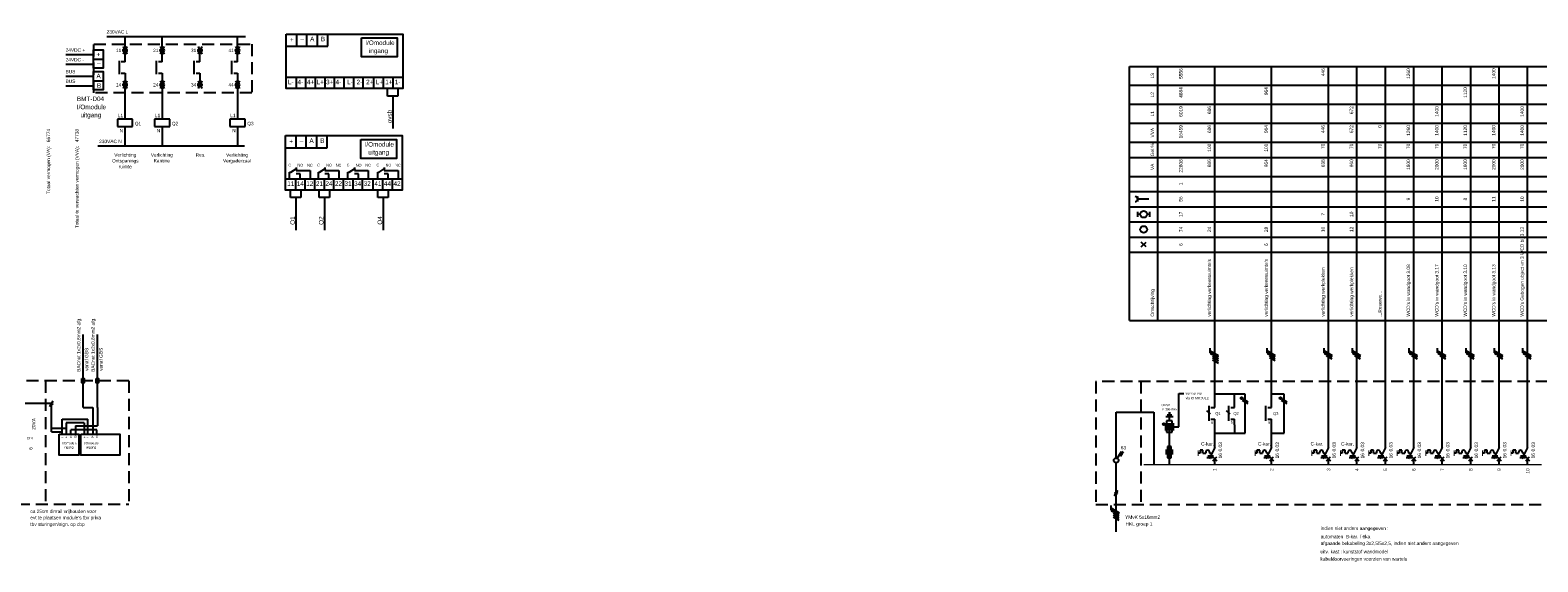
# Model space of a CAD drawing. Extents: x -1048 to 9041, y -525 to 7485.
# Tile 5 of 18: x 984 to 1779, y -525 to -245. Entities that reach past the tile are written whole.
import ezdxf
from ezdxf.enums import TextEntityAlignment as Align

# ---------------------------------------------------------------- set-up
doc = ezdxf.new("R2010")
doc.units = 0
doc.linetypes.add('HIDDEN', pattern=[9.525, 6.35, -3.175])
doc.layers.get('0').update_dxf_attribs({"linetype": 'CONTINUOUS'})
for name, color, linetype in [('e', 3, 'CONTINUOUS'), ('EL$1----', 3, 'CONTINUOUS'), ('EL$1----_3L1', 3, 'CONTINUOUS'), ('EL$1----_4L1', 3, 'CONTINUOUS'), ('EL$1----_5L1', 3, 'CONTINUOUS'), ('EL$1----_LK0', 3, 'CONTINUOUS'), ('EL6121--', 3, 'CONTINUOUS'), ('EL6221--', 3, 'CONTINUOUS'), ('EL6522--', 3, 'CONTINUOUS'), ('SHT00006', 7, 'CONTINUOUS')]:
    doc.layers.add(name, color=color, linetype=linetype)
doc.styles.add('BURO-012', font='ARIAL.TTF', dxfattribs={"height": 1.2})
doc.styles.add('BURO-018', font='ARIAL.TTF', dxfattribs={"height": 1.8})
doc.styles.add('EL', font='EB.shx')
doc.styles.get("Standard").update_dxf_attribs({"font": 'ARIAL.TTF'})

# ---------------------------------------------------------------- blocks, each defined once
blk = doc.blocks.new('0302A1_')
at = {"color": 0, "linetype": 'Continuous'}
blk.add_line((-0.87, -1.5), (0.87, 1.5), dxfattribs=at)
at = {"color": 0, "const_width": 0.5}
blk.add_lwpolyline([(-0.25, 0, 1), (0.25, 0, 1)], format="xyb", close=True, dxfattribs=at)
at = {"color": 0, "linetype": 'Continuous'}
blk.add_circle((0, 0), 0.5, dxfattribs=at)
blk = doc.blocks.new('VOLTAGELABEL')
at = {"color": 0}
blk.add_attdef('VOLTAGE', (0, 0), '', height=1.8, dxfattribs=at)
blk = doc.blocks.new('K101')
at = {"color": 0}
for p, q in [((-4, 2), (-4, -2)), ((4, 2), (-4, 2)), ((4, -2), (4, 2)), ((-4, -2), (4, -2))]:
    blk.add_line(p, q, dxfattribs=at)
at = {"style": 'EL'}
for tag, p in [('LC', (-5, -1)), ('K1', (-1, 3)), ('K2', (-1, -5))]:
    blk.add_attdef(tag, text='', height=1.8, dxfattribs=at).set_placement(p, align=Align.RIGHT)
at = {"flags": 11}
for tag, p in [('I1', (0, 2)), ('I2', (0, -2))]:
    blk.add_attdef(tag, p, '', height=1, dxfattribs=at)
at = {"style": 'EL'}
blk.add_attdef('PNAME', (4, -6), '', height=2.5, dxfattribs=at)
blk = doc.blocks.new('K213')
at = {"color": 0}
for p, q in [((-3, -3.5), (-3, 3.5)), ((0, 3), (-2, 3)), ((-2, -3), (0, -3))]:
    blk.add_line(p, q, dxfattribs=at)
at = {"style": 'EL'}
for tag, p in [('1', (-1, 5)), ('2', (-1, -6))]:
    blk.add_attdef(tag, text='', height=1.8, dxfattribs=at).set_placement(p, align=Align.RIGHT)
blk.add_attdef('RNAME', (4, -1.25), '', height=2.5, dxfattribs=at)
at = {"style": 'EL', "flags": 1}
blk.add_attdef('VDB', text='', height=1.8, dxfattribs=at).set_placement((9, -4.25), align=Align.RIGHT)
blk.add_attdef('VDS', (10, -4.25), '', height=1.8, dxfattribs=at)
blk = doc.blocks.new('X107')
at = {"color": 0}
for p, q in [((1, 2), (-1, -2)), ((-1, 2), (1, -2))]:
    blk.add_line(p, q, dxfattribs=at)
blk.add_circle((0, 0), 1, dxfattribs=at)
at = {"style": 'EL'}
for tag, p in [('LC', (-2, 2)), ('ID', (-1.99, -0.93))]:
    blk.add_attdef(tag, text='', height=1.8, dxfattribs=at).set_placement(p, align=Align.RIGHT)
blk.add_attdef('NO', (2.06, -0.93), '', height=1.8, dxfattribs=at)
at = {"style": 'EL', "flags": 1}
blk.add_attdef('PNAME', (3, 2), '', height=2.5, dxfattribs=at)
blk = doc.blocks.new('M18')
at = {"color": 0, "linetype": 'Continuous'}
for p, q in [((0, 30), (0, 33)), ((-3, 23), (-3, 31)), ((-2, 30), (0, 30)), ((-2, 24), (0, 24)), ((0, 21), (0, 24))]:
    blk.add_line(p, q, dxfattribs=at)
at = {"color": 1, "style": 'BURO-018'}
blk.add_attdef('E_VRIJ1', (-6, 24), '', height=1.8, rotation=90, dxfattribs=at)
at = {"color": 1, "linetype": 'Continuous', "style": 'BURO-018'}
blk.add_attdef('E_IMS', text='', height=1.8, rotation=90, dxfattribs=at).set_placement((0, 27), align=Align.TOP_CENTER)
blk = doc.blocks.new('1114A3A_')
at = {"color": 0, "linetype": 'Continuous'}
for p, q in [((-4.75, 2.74), (-4.05, 3.95)), ((-1.08, 0.62), (-4.75, 2.74)), ((-4.14, 2.39), (-3.44, 3.6)), ((-3.54, 2.04), (-2.84, 3.25)), ((-2.93, 1.69), (-2.23, 2.9))]:
    blk.add_line(p, q, dxfattribs=at)
blk.add_circle((0, 0), 1.25, dxfattribs=at)
at = {"color": 0, "linetype": 'Continuous', "style": 'BURO-018'}
blk.add_attdef('E_IS', text='', height=1.8, rotation=90, dxfattribs=at).set_placement((3, 0), align=Align.TOP_CENTER)
blk = doc.blocks.new('E00515')
at = {"color": 0, "linetype": 'Continuous'}
for p, q in [((6, 1.5), (0, 1.5)), ((0, 1.5), (0, -1.5)), ((0, 0), (4, 0)), ((1.25, -2.5), (1.25, 2.5)), ((2.25, -2.5), (2.25, 2.5)), ((4, 0), (2.5, 0.5)), ((2.5, -0.5), (4, 0)), ((3.25, -2.5), (3.25, 2.5)), ((4.25, -2.5), (4.25, 2.5)), ((6, -1.5), (6, 1.5)), ((6, 0), (8, 0)), ((8, -2), (8, 2)), ((9, -1.25), (9, 1.25)), ((10, -0.5), (10, 0.5)), ((0, -1.5), (6, -1.5))]:
    blk.add_line(p, q, dxfattribs=at)
blk.add_circle((4.25, 3), 0.5, dxfattribs=at)
blk = doc.blocks.new('072102A')
at = {"color": 0, "linetype": 'Continuous'}
for p, q in [((-2, 1), (2, 1)), ((-2, 0), (2, 0)), ((-1, 3), (-1, -3)), ((1, 3), (-1, 3)), ((1, -3), (1, 3)), ((2, -1), (-2, -1)), ((-1, -3), (1, -3))]:
    blk.add_line(p, q, dxfattribs=at)
blk.add_solid([(-1, -3), (-1, -2), (1, -3), (1, -2)], dxfattribs=at)
at = {"color": 0, "linetype": 'Continuous', "style": 'BURO-018'}
blk.add_attdef('E_ISP', text='', height=1.8, rotation=90, dxfattribs=at).set_placement((3, 0.9), align=Align.TOP_LEFT)
blk.add_attdef('E_ISPH', text='', height=1.8, rotation=90, dxfattribs=at).set_placement((3, 0.3), align=Align.TOP_RIGHT)
blk = doc.blocks.new('B26A')
at = {"color": 0, "linetype": 'Continuous'}
for p, q in [((0, 9), (0, 21)), ((0, 9), (-3, 3)), ((-7.75, 6), (-8.75, 6)), ((-7.75, 7.5), (-7.75, 6)), ((-6.25, 7.5), (-7.75, 7.5)), ((-6.25, 6), (-6.25, 7.5)), ((-6.25, 6), (-4.75, 6)), ((-4.75, 6.5), (-4.75, 6)), ((-4.12, 3.75), (-1.12, 3.75)), ((-3.75, 4.5), (-0.75, 4.5)), ((-2.75, 6.5), (-2.75, 6)), ((-2.75, 6), (-1.5, 6)), ((-1, 4), (1, 2)), ((-1, 2), (1, 4)), ((0, 0), (0, 3))]:
    blk.add_line(p, q, dxfattribs=at)
at = {"color": 0, "const_width": 0.5}
blk.add_lwpolyline([(-8.75, 7.5), (-8.75, 4.5)], dxfattribs=at)
at = {"color": 0, "linetype": 'Continuous'}
blk.add_arc((-3.75, 6.5), 1, 0, 180, dxfattribs=at)
at = {"color": 1, "style": 'BURO-018'}
blk.add_attdef('E_VRIJ1', (-2.95, 11.24), '', height=1.8, rotation=90, dxfattribs=at)
at = {"color": 1, "linetype": 'Continuous', "style": 'BURO-018'}
blk.add_attdef('E_IAAN', text='', height=1.8, rotation=90, dxfattribs=at).set_placement((2, 6.9), align=Align.TOP_LEFT)
blk.add_attdef('E_IIA', text='', height=1.8, rotation=90, dxfattribs=at).set_placement((2, 6), align=Align.TOP_RIGHT)
blk = doc.blocks.new('b1s')
at = {"color": 0, "linetype": 'Continuous'}
blk.add_line((0, 33), (0, 54), dxfattribs=at)
blk = doc.blocks.new('m1s')
at = {"color": 0, "linetype": 'Continuous'}
blk.add_line((0, 54), (0, 66), dxfattribs=at)
blk = doc.blocks.new('m1')
at = {"color": 0, "linetype": 'Continuous'}
blk.add_line((0, 21), (0, 33), dxfattribs=at)
blk = doc.blocks.new('KOLNR1')
at = {"color": 0, "linetype": 'Continuous'}
for p, q in [((1.41, -1.41), (-1.41, 1.41)), ((-1.41, -1.41), (1.41, 1.41))]:
    blk.add_line(p, q, dxfattribs=at)
at = {"color": 0, "linetype": 'Continuous', "const_width": 0.5}
blk.add_lwpolyline([(-0.25, 0, 1), (0.25, 0, 1)], format="xyb", close=True, dxfattribs=at)
blk = doc.blocks.new('KOLNR3')
at = {"color": 0, "linetype": 'Continuous'}
blk.add_circle((0, 0), 2, dxfattribs=at)
blk = doc.blocks.new('KOLNR5')
at = {"color": 0, "linetype": 'Continuous'}
for p, q in [((-3.5, -1.5), (-3.5, 1.5)), ((3.5, 1.5), (3.5, -1.5))]:
    blk.add_line(p, q, dxfattribs=at)
at = {"color": 0, "linetype": 'Continuous', "const_width": 1}
for points in [[(-2, 0), (-3.5, 0)], [(2, 0), (3.5, 0)]]:
    blk.add_lwpolyline(points, dxfattribs=at)
at = {"color": 0, "linetype": 'Continuous'}
blk.add_circle((0, 0), 2, dxfattribs=at)
blk = doc.blocks.new('KOLNR6')
at = {"color": 0, "linetype": 'Continuous'}
for p, q in [((-3.5, -1.5), (-3.5, 1.5)), ((3, 0), (-3.5, 0))]:
    blk.add_line(p, q, dxfattribs=at)
blk.add_arc((-5, 0), 1.5, 270, 90, dxfattribs=at)

msp = doc.modelspace()

# ---------------------------------------------------------------- linework, layer by layer
at = {"color": 0, "linetype": 'Continuous'}
for p, q in [((1605.78, -412.51), (1605.78, -415.01)), ((1605.78, -412.51), (1605.78, -415.01)), ((1635.78, -412.51), (1635.78, -415.01)), ((1665.86, -412.51), (1665.86, -415.01)), ((1680.78, -412.51), (1680.78, -415.01)), ((1710.78, -412.51), (1710.78, -415.01)), ((1725.78, -412.51), (1725.78, -415.01)), ((1740.78, -412.51), (1740.78, -415.01)), ((1755.78, -412.51), (1755.78, -415.01)), ((1770.78, -412.51), (1770.78, -415.01)), ((1605.78, -413.76), (1610.28, -416.36)), ((1605.78, -413.76), (1610.28, -416.36)), ((1610.28, -417.36), (1607.28, -415.63)), ((1610.28, -417.36), (1607.28, -415.63)), ((1610.28, -418.36), (1607.28, -416.63)), ((1610.28, -418.36), (1607.28, -416.63)), ((1610.28, -419.42), (1607.28, -417.69)), ((1610.28, -420.54), (1607.28, -418.81)), ((1635.78, -413.76), (1640.28, -416.36)), ((1640.28, -417.36), (1637.28, -415.63)), ((1640.28, -418.36), (1637.28, -416.63)), ((1640.28, -419.28), (1637.28, -417.55)), ((1665.86, -413.76), (1670.36, -416.36)), ((1670.36, -417.36), (1667.36, -415.63)), ((1670.36, -418.36), (1667.36, -416.63)), ((1680.78, -413.76), (1685.28, -416.36)), ((1685.28, -417.36), (1682.28, -415.63)), ((1685.28, -418.36), (1682.28, -416.63)), ((1710.78, -413.76), (1715.28, -416.36)), ((1715.28, -417.36), (1712.28, -415.63)), ((1715.28, -418.36), (1712.28, -416.63)), ((1725.78, -413.76), (1730.28, -416.36)), ((1730.28, -417.36), (1727.28, -415.63)), ((1730.28, -418.36), (1727.28, -416.63)), ((1740.78, -413.76), (1745.28, -416.36)), ((1745.28, -417.36), (1742.28, -415.63)), ((1745.28, -418.36), (1742.28, -416.63)), ((1755.78, -413.76), (1760.28, -416.36)), ((1760.28, -417.36), (1757.28, -415.63)), ((1760.28, -418.36), (1757.28, -416.63)), ((1770.78, -413.76), (1775.28, -416.36)), ((1775.28, -417.36), (1772.28, -415.63)), ((1775.28, -418.36), (1772.28, -416.63)), ((1626.01, -440.93), (1623.01, -439.2)), ((1626.01, -441.93), (1623.01, -440.2)), ((1646.53, -440.93), (1643.53, -439.2)), ((1646.53, -441.93), (1643.53, -440.2)), ((1606.15, -447.33), (1604.16, -445.6)), ((1616.54, -447.33), (1614.55, -445.6)), ((1553.5, -495.49), (1553.5, -497.99)), ((1553.5, -496.74), (1558, -499.34)), ((1558, -500.34), (1555, -498.61)), ((1558, -501.34), (1555, -499.61)), ((1558, -502.32), (1555, -500.59)), ((1558, -503.42), (1555, -501.69))]:
    msp.add_line(p, q, dxfattribs=at)
at = {"color": 0, "linetype": 'Continuous', "const_width": 0.5}
for points in [[(1607.1, -415.38, 1), (1606.6, -415.38, 1)], [(1607.1, -415.38, 1), (1606.6, -415.38, 1)], [(1637.1, -415.38, 1), (1636.6, -415.38, 1)], [(1667.17, -415.38, 1), (1666.67, -415.38, 1)], [(1682.1, -415.38, 1), (1681.6, -415.38, 1)], [(1712.1, -415.38, 1), (1711.6, -415.38, 1)], [(1727.1, -415.38, 1), (1726.6, -415.38, 1)], [(1742.1, -415.38, 1), (1741.6, -415.38, 1)], [(1757.1, -415.38, 1), (1756.6, -415.38, 1)], [(1772.1, -415.38, 1), (1771.6, -415.38, 1)], [(1622.83, -438.95, 1), (1622.33, -438.95, 1)], [(1643.35, -438.95, 1), (1642.85, -438.95, 1)], [(1554.82, -498.36, 1), (1554.32, -498.36, 1)]]:
    msp.add_lwpolyline(points, format="xyb", close=True, dxfattribs=at)
at = {"color": 0, "linetype": 'Continuous'}
for centre in [(1606.85, -415.38), (1606.85, -415.38), (1636.85, -415.38), (1666.92, -415.38), (1681.85, -415.38), (1711.85, -415.38), (1726.85, -415.38), (1741.85, -415.38), (1756.85, -415.38), (1771.85, -415.38), (1622.58, -438.95), (1643.1, -438.95), (1554.57, -498.36)]:
    msp.add_circle(centre, 0.5, dxfattribs=at)
at = {"layer": 'e'}
for p, q in [((1624.42, -436.73), (1608.33, -436.73)), ((1624.42, -457.29), (1624.42, -436.73)), ((1644.94, -436.73), (1638.5, -436.73)), ((1644.94, -457.29), (1644.94, -436.73)), ((1608.54, -457.29), (1624.42, -457.29)), ((1638.5, -457.29), (1644.94, -457.29))]:
    msp.add_line(p, q, dxfattribs=at)
at = {"layer": 'EL$1----', "color": 1, "linetype": 'Continuous'}
for p, q in [((1017.05, -260.08), (1022.13, -260.08)), ((1017.05, -271.46), (1022.13, -271.46))]:
    msp.add_line(p, q, dxfattribs=at)
at = {"layer": 'EL$1----', "color": 1, "linetype": 'HIDDEN'}
for p, q in [((1035.65, -429.77), (376.95, -430.03)), ((991.61, -429.79), (991.61, -494.79)), ((1035.65, -429.77), (1035.65, -494.77)), ((1993.57, -430.03), (1545.6, -430.03)), ((1545.6, -430.03), (1545.6, -495.03)), ((1569.48, -430.02), (1569.48, -494.75)), ((376.95, -495.03), (1035.65, -494.77)), ((1545.6, -495.03), (1993.57, -495.03))]:
    msp.add_line(p, q, dxfattribs=at)
at = {"layer": 'EL$1----'}
for p, q in [((1589.51, -453.99), (1589.51, -436.5)), ((1589.51, -436.5), (1592.14, -436.5)), ((1618.79, -440.9), (1618.79, -436.82)), ((1556.38, -470.64), (1556.38, -446.37)), ((1556.38, -446.37), (1576.32, -446.37)), ((1576.32, -446.37), (1576.32, -473.88)), ((1618.79, -452.9), (1618.79, -457.29)), ((1587.19, -453.99), (1589.51, -453.99)), ((1556.38, -489.6), (1556.38, -472.96)), ((1556.38, -509.45), (1556.38, -489.6))]:
    msp.add_line(p, q, dxfattribs=at)
at = {"layer": 'EL$1----', "linetype": 'Continuous'}
for p, q in [((1584.47, -470.34), (1584.47, -456.93)), ((1584.47, -473.46), (1584.47, -470.34))]:
    msp.add_line(p, q, dxfattribs=at)
at = {"layer": 'EL$1----', "color": 1, "linetype": 'HIDDEN'}
msp.add_lwpolyline([(1017.06, -252.18), (1100.53, -252.18), (1100.53, -277.82), (1017.06, -277.82)], close=True, dxfattribs=at)
at = {"layer": 'EL$1----', "color": 1, "linetype": 'Continuous'}
for points in [[(1017.05, -255.24), (1022.13, -255.24), (1022.13, -264.93), (1017.05, -264.93)], [(1017.05, -266.61), (1022.13, -266.61), (1022.13, -276.3), (1017.05, -276.3)]]:
    msp.add_lwpolyline(points, close=True, dxfattribs=at)
at = {"layer": 'EL$1----', "color": 3, "linetype": 'Continuous'}
for points in [[(1010.86, -428.55), (1012, -428.55), (1012, -430.75), (1010.86, -430.75)], [(1018.41, -428.55), (1019.55, -428.55), (1019.55, -430.75), (1018.41, -430.75)]]:
    msp.add_lwpolyline(points, close=True, dxfattribs=at)
at = {"layer": 'EL$1----'}
for points in [[(1585.9, -473.9, 0.7, 0.7, 0), (1570.9, -473.9, 0.7, 0.7, 0)], [(1600.9, -473.9, 0.7, 0.7, 0), (1585.9, -473.9, 0.7, 0.7, 0)]]:
    msp.add_lwpolyline(points, format="xyseb", dxfattribs=at)
at = {"layer": 'EL$1----_4L1', "color": 1}
for p, q in [((1563.4, -263.9), (1938.4, -263.9)), ((1563.4, -397.9), (1563.4, -263.9)), ((1578.4, -397.9), (1578.4, -263.9)), ((1563.4, -273.9), (1938.4, -273.9)), ((1563.4, -283.9), (1938.4, -283.9)), ((1563.4, -293.9), (1938.4, -293.9)), ((1563.4, -303.9), (1938.4, -303.9)), ((1563.4, -311.9), (1938.4, -311.9)), ((1563.4, -321.9), (1938.4, -321.9)), ((1563.4, -329.9), (1938.4, -329.9)), ((1563.4, -337.9), (1938.4, -337.9)), ((1563.4, -345.9), (1938.4, -345.9)), ((1563.4, -353.9), (1938.4, -353.9)), ((1563.4, -361.9), (1938.4, -361.9)), ((1563.4, -397.9), (1938.4, -397.9))]:
    msp.add_line(p, q, dxfattribs=at)
at = {"layer": 'EL$1----_4L1'}
for p, q in [((1608.4, -407.9), (1608.4, -263.9)), ((1638.4, -407.9), (1638.4, -263.9)), ((1668.4, -407.9), (1668.4, -263.9)), ((1683.4, -407.9), (1683.4, -263.9)), ((1698.4, -407.9), (1698.4, -263.9)), ((1713.4, -407.9), (1713.4, -263.9)), ((1728.4, -407.9), (1728.4, -263.9)), ((1743.4, -407.9), (1743.4, -263.9)), ((1758.4, -407.9), (1758.4, -263.9)), ((1773.4, -407.9), (1773.4, -263.9))]:
    msp.add_line(p, q, dxfattribs=at)
for points in [[(1615.9, -473.9, 0.7, 0.7, 0), (1600.9, -473.9, 0.7, 0.7, 0)], [(1630.9, -473.9, 0.7, 0.7, 0), (1615.9, -473.9, 0.7, 0.7, 0)], [(1645.9, -473.9, 0.7, 0.7, 0), (1630.9, -473.9, 0.7, 0.7, 0)], [(1660.9, -473.9, 0.7, 0.7, 0), (1645.9, -473.9, 0.7, 0.7, 0)], [(1675.9, -473.9, 0.7, 0.7, 0), (1660.9, -473.9, 0.7, 0.7, 0)], [(1690.9, -473.9, 0.7, 0.7, 0), (1675.9, -473.9, 0.7, 0.7, 0)], [(1705.9, -473.9, 0.7, 0.7, 0), (1690.9, -473.9, 0.7, 0.7, 0)], [(1720.9, -473.9, 0.7, 0.7, 0), (1705.9, -473.9, 0.7, 0.7, 0)], [(1735.9, -473.9, 0.7, 0.7, 0), (1720.9, -473.9, 0.7, 0.7, 0)], [(1750.9, -473.9, 0.7, 0.7, 0), (1735.9, -473.9, 0.7, 0.7, 0)], [(1765.9, -473.9, 0.7, 0.7, 0), (1750.9, -473.9, 0.7, 0.7, 0)], [(1780.9, -473.9, 0.7, 0.7, 0), (1765.9, -473.9, 0.7, 0.7, 0)]]:
    msp.add_lwpolyline(points, format="xyseb", dxfattribs=at)
at = {"layer": 'EL$1----_LK0', "linetype": 'Continuous'}
msp.add_line((994.83, -441.75), (980.99, -441.75), dxfattribs=at)
at = {"layer": 'EL6121--', "color": 1, "linetype": 'Continuous'}
for p, q in [((1118.63, -253.22), (1140.63, -253.22)), ((1124.14, -253.22), (1124.14, -246.85)), ((1129.42, -253.22), (1129.42, -246.85)), ((1135.12, -253.22), (1135.12, -246.85)), ((1140.63, -253.22), (1140.63, -246.85)), ((1123.8, -269.55), (1123.8, -275.53)), ((1128.84, -269.55), (1128.84, -275.53)), ((1138.93, -269.55), (1138.93, -275.53)), ((1143.94, -269.55), (1143.94, -275.53)), ((1154.03, -269.55), (1154.03, -275.53)), ((1159.04, -269.55), (1159.04, -275.53)), ((1169.77, -269.55), (1169.77, -275.53)), ((1174.78, -269.55), (1174.78, -275.53)), ((1171.97, -279.53), (1171.97, -275.69)), ((1177.48, -275.69), (1177.48, -279.53)), ((1177.48, -279.53), (1171.97, -279.53)), ((1174.78, -279.64), (1174.78, -296.66)), ((1123.79, -306.81), (1123.79, -300.43)), ((1129.06, -306.81), (1129.06, -300.43)), ((1134.77, -306.81), (1134.77, -300.43)), ((1140.28, -306.81), (1140.28, -300.43)), ((1118.28, -306.81), (1140.28, -306.81)), ((1121.1, -319.72), (1124.36, -317.59)), ((1123.83, -317.31), (1123.83, -318.83)), ((1136.26, -319.72), (1139.51, -317.59)), ((1138.99, -317.31), (1138.99, -318.83)), ((1151.84, -319.72), (1155.1, -317.59)), ((1154.57, -317.31), (1154.57, -318.83)), ((1167.58, -319.72), (1170.84, -317.59)), ((1170.31, -317.31), (1170.31, -318.83)), ((1120.42, -322.99), (1120.42, -319.72)), ((1120.42, -319.72), (1121.1, -319.72)), ((1123.45, -323.13), (1123.45, -329.11)), ((1123.83, -318.83), (1131.19, -318.83)), ((1125.95, -320.65), (1123.83, -320.65)), ((1125.95, -323.1), (1125.95, -320.65)), ((1128.48, -323.13), (1128.48, -329.11)), ((1131.19, -318.83), (1131.19, -323.18)), ((1135.57, -322.99), (1135.57, -319.72)), ((1135.57, -319.72), (1136.26, -319.72)), ((1138.58, -323.13), (1138.58, -329.11)), ((1138.99, -318.83), (1146.35, -318.83)), ((1141.1, -320.65), (1138.99, -320.65)), ((1141.1, -323.1), (1141.1, -320.65)), ((1143.59, -323.13), (1143.59, -329.11)), ((1146.35, -318.83), (1146.35, -323.18)), ((1151.15, -322.99), (1151.15, -319.72)), ((1151.15, -319.72), (1151.84, -319.72)), ((1153.68, -323.13), (1153.68, -329.11)), ((1154.57, -318.83), (1161.93, -318.83)), ((1156.68, -320.65), (1154.57, -320.65)), ((1156.68, -323.1), (1156.68, -320.65)), ((1158.68, -323.13), (1158.68, -329.11)), ((1161.93, -318.83), (1161.93, -323.18)), ((1166.89, -322.99), (1166.89, -319.72)), ((1166.89, -319.72), (1167.58, -319.72)), ((1169.42, -323.13), (1169.42, -329.11)), ((1170.31, -318.83), (1177.67, -318.83)), ((1172.42, -320.65), (1170.31, -320.65)), ((1172.42, -323.1), (1172.42, -320.65)), ((1174.43, -323.13), (1174.43, -329.11)), ((1177.67, -318.83), (1177.67, -323.18)), ((1120.87, -333.11), (1120.87, -329.27)), ((1126.38, -333.11), (1120.87, -333.11)), ((1123.68, -333.22), (1123.68, -350.24)), ((1126.38, -329.27), (1126.38, -333.11)), ((1135.93, -333.11), (1135.93, -329.27)), ((1141.44, -333.11), (1135.93, -333.11)), ((1138.74, -333.22), (1138.74, -350.24)), ((1141.44, -329.27), (1141.44, -333.11)), ((1166.88, -333.11), (1166.88, -329.27)), ((1172.38, -333.11), (1166.88, -333.11)), ((1169.68, -333.22), (1169.68, -350.24)), ((1172.38, -329.27), (1172.38, -333.11)), ((994.83, -456.64), (994.83, -441.75)), ((1000.5, -457.95), (1000.5, -450)), ((1000.5, -450), (1013.97, -450)), ((1012.11, -451.86), (1002.54, -451.86)), ((1002.54, -451.86), (1002.54, -457.95)), ((1012.11, -451.86), (1012.11, -457.9)), ((1013.97, -457.95), (1013.97, -450)), ((1002.54, -454.98), (994.89, -454.98)), ((994.89, -456.64), (1000.5, -456.64))]:
    msp.add_line(p, q, dxfattribs=at)
at = {"layer": 'EL6121--', "linetype": 'Continuous'}
for p, q in [((1118.64, -269.55), (1180.18, -269.55)), ((1133.84, -269.55), (1133.84, -275.53)), ((1148.95, -269.55), (1148.95, -275.53)), ((1164.69, -269.55), (1164.69, -275.53)), ((1118.28, -323.13), (1179.83, -323.13)), ((1133.48, -323.13), (1133.48, -329.11)), ((1148.59, -323.13), (1148.59, -329.11)), ((1164.34, -323.13), (1164.34, -329.11)), ((1011.44, -443.86), (1016.57, -443.86)), ((1016.57, -443.86), (1016.57, -457.88)), ((1018.99, -443.86), (1018.99, -453.44)), ((1018.67, -455.52), (1004.95, -455.52)), ((1004.95, -457.88), (1004.95, -455.52)), ((1007.5, -453.44), (1007.5, -457.88)), ((1007.5, -453.44), (1018.99, -453.44)), ((1018.67, -457.88), (1018.67, -455.52))]:
    msp.add_line(p, q, dxfattribs=at)
for points in [[(1118.63, -246.86), (1180.13, -246.86), (1180.13, -275.53), (1118.63, -275.53)], [(1118.27, -300.44), (1179.78, -300.44), (1179.78, -329.11), (1118.27, -329.11)], [(998.85, -457.94), (1009.24, -457.94), (1009.24, -469.01), (998.85, -469.01)], [(1010.34, -457.94), (1030.91, -457.94), (1030.91, -469.01), (1010.34, -469.01)]]:
    msp.add_lwpolyline(points, close=True, dxfattribs=at)
at = {"layer": 'EL6121--', "color": 1, "linetype": 'Continuous'}
for points in [[(1158.3, -248.84), (1177.08, -248.84), (1177.08, -258.9), (1158.3, -258.9)], [(1157.95, -302.42), (1176.72, -302.42), (1176.72, -312.49), (1157.95, -312.49)]]:
    msp.add_lwpolyline(points, close=True, dxfattribs=at)
at = {"layer": 'EL6522--'}
for p, q in [((1011.44, -443.86), (1011.44, -405.38)), ((1018.99, -443.86), (1018.99, -405.38))]:
    msp.add_line(p, q, dxfattribs=at)
at = {"layer": 'SHT00006', "color": 7}
for points in [[(1023.94, -248.13), (1097.17, -248.13)], [(1002.33, -257.68), (1017.05, -257.68)], [(1002.33, -262.78), (1017.05, -262.78)], [(1002.33, -269.06), (1017.05, -269.06)], [(1002.33, -274.15), (1017.05, -274.15)], [(1019.32, -305.89), (1096.6, -305.89)]]:
    msp.add_lwpolyline(points, dxfattribs=at)
at = {"layer": 'SHT00006', "linetype": 'Continuous'}
for points in [[(1033.6, -261.45), (1033.6, -247.99)], [(1053.19, -261.45), (1053.19, -247.99)], [(1073.12, -261.45), (1073.12, -254.46)], [(1092.9, -261.45), (1092.9, -247.99)], [(1092.9, -261.45), (1092.9, -254.6)], [(1033.6, -267.45), (1033.6, -276.04)], [(1053.19, -267.45), (1053.19, -276.04)], [(1073.12, -267.45), (1073.12, -274.59)], [(1092.9, -267.45), (1092.9, -274.59)]]:
    msp.add_lwpolyline(points, dxfattribs=at)
at = {"layer": 'SHT00006'}
for points in [[(1033.58, -275.29), (1033.58, -280.7)], [(1033.58, -275.29), (1033.58, -280.7)], [(1053.17, -275.29), (1053.17, -280.7)], [(1053.17, -275.29), (1053.17, -280.7)], [(1092.9, -274.59), (1092.9, -280.7)], [(1033.58, -280.7), (1033.58, -291.7)], [(1053.17, -280.7), (1053.17, -291.7)], [(1092.9, -280.7), (1092.9, -291.7)], [(1033.58, -295.7), (1033.58, -305.89)], [(1053.17, -295.7), (1053.17, -305.89)], [(1092.9, -295.7), (1092.9, -305.89)]]:
    msp.add_lwpolyline(points, dxfattribs=at)

# ---------------------------------------------------------------- block references
at = {"layer": 'EL$1----'}
for name, p in [('0302A1_', (994.83, -441.85)), ('072102A', (1584.47, -467.34)), ('0302A1_', (1556.38, -489))]:
    msp.add_blockref(name, p, dxfattribs=at)
at = {"layer": 'EL$1----', "linetype": 'Continuous', "rotation": 90}
msp.add_blockref('E00515', (1584.51, -456.83), dxfattribs=at)
at = {"layer": 'EL$1----'}
ref = msp.add_blockref('1114A3A_', (1556.38, -471.73), dxfattribs=dict(at, rotation=269.9999996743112))
ref.add_attrib('E_IS', '63', dxfattribs={"layer": '0', "color": 1, "linetype": 'Continuous', "height": 1.8, "style": 'BURO-018'}).set_placement((1560.21, -464.1), align=Align.TOP_CENTER)
at = {"layer": 'EL$1----_3L1'}
for p in [(1608.4, -473.9), (1618.79, -473.9)]:
    msp.add_blockref('M18', p, dxfattribs=at)
at = {"layer": 'EL$1----_4L1', "xscale": 0.8888888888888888, "yscale": 0.8888888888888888, "zscale": 0.8888888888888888}
for name, p in [('KOLNR6', (1570.9, -333.9)), ('KOLNR5', (1570.9, -341.9)), ('KOLNR3', (1570.9, -349.9)), ('KOLNR1', (1570.9, -357.9))]:
    msp.add_blockref(name, p, dxfattribs=at)
at = {"layer": 'EL$1----_4L1'}
for name, p in [('m1s', (1608.4, -473.9)), ('m1s', (1638.4, -473.9)), ('m1s', (1668.4, -473.9)), ('m1s', (1683.4, -473.9)), ('m1s', (1698.4, -473.9)), ('m1s', (1713.4, -473.9)), ('m1s', (1728.4, -473.9)), ('m1s', (1743.4, -473.9)), ('m1s', (1758.4, -473.9)), ('m1s', (1773.4, -473.9)), ('b1s', (1608.4, -473.9)), ('b1s', (1638.4, -473.9)), ('b1s', (1668.4, -473.9)), ('b1s', (1683.4, -473.9)), ('b1s', (1698.4, -473.9)), ('b1s', (1713.4, -473.9)), ('b1s', (1728.4, -473.9)), ('b1s', (1743.4, -473.9)), ('b1s', (1758.4, -473.9)), ('b1s', (1773.4, -473.9)), ('M18', (1608.4, -473.9)), ('M18', (1638.4, -473.9)), ('m1', (1668.4, -473.9)), ('m1', (1683.4, -473.9)), ('m1', (1698.4, -473.9)), ('m1', (1713.4, -473.9)), ('m1', (1728.4, -473.9)), ('m1', (1743.4, -473.9)), ('m1', (1758.4, -473.9)), ('m1', (1773.4, -473.9))]:
    msp.add_blockref(name, p, dxfattribs=at)
for p in [(1608.4, -473.9), (1638.4, -473.9), (1668.4, -473.9), (1683.4, -473.9), (1698.4, -473.9), (1713.4, -473.9), (1728.4, -473.9), (1743.4, -473.9), (1758.4, -473.9), (1773.4, -473.9)]:
    msp.add_blockref('B26A', p, dxfattribs=at).add_auto_attribs({'E_IIA': '16', 'E_IAAN': '0.03'})
at = {"layer": 'SHT00006'}
for name, p, values in [('VOLTAGELABEL', (1023.86, -246.63), {'VOLTAGE': '230VAC L'}), ('VOLTAGELABEL', (1002.25, -256.18), {'VOLTAGE': '24VDC +'}), ('X107', (1033.6, -255.46), {'ID': '11'}), ('X107', (1053.19, -255.46), {'ID': '21'}), ('X107', (1073.12, -255.46), {'ID': '31'}), ('X107', (1092.9, -255.46), {'ID': '41'}), ('VOLTAGELABEL', (1002.25, -261.28), {'VOLTAGE': '24VDC -'}), ('VOLTAGELABEL', (1002.25, -267.56), {'VOLTAGE': 'BUS'}), ('VOLTAGELABEL', (1002.25, -272.65), {'VOLTAGE': 'BUS'}), ('X107', (1033.6, -273.59), {'ID': '14'}), ('X107', (1053.19, -273.59), {'ID': '24'}), ('X107', (1073.12, -273.59), {'ID': '34'}), ('X107', (1092.9, -273.59), {'ID': '44'}), ('K101', (1033.58, -293.7), {'K1': 'L1', 'K2': 'N'}), ('K101', (1053.17, -293.7), {'K1': 'L1', 'K2': 'N'}), ('K101', (1092.9, -293.7), {'K1': 'L1', 'K2': 'N'}), ('VOLTAGELABEL', (1019.95, -304.39), {'VOLTAGE': '230VAC N'})]:
    msp.add_blockref(name, p, dxfattribs=at).add_auto_attribs(values)
at = {"layer": 'SHT00006', "color": 0, "linetype": 'Continuous'}
for p in [(1033.6, -264.45), (1053.19, -264.45), (1073.12, -264.45), (1092.9, -264.45)]:
    msp.add_blockref('K213', p, dxfattribs=at)

# ---------------------------------------------------------------- texts
at = {"color": 1, "linetype": 'Continuous', "style": 'BURO-018'}
msp.add_attdef('6', text='', height=1.8, rotation=90, dxfattribs=at).set_placement((982.98, -466.12), align=Align.TOP_LEFT)
at = {"layer": 'EL$1----', "color": 2, "linetype": 'Continuous', "style": 'BURO-018'}
for s, p in [('BACnet 1x2x0,8mm2 afg. ', (1010.06, -425.01)), ('BACnet 1x2x0,8mm2 afg. ', (1017.61, -425.01)), ('vanaf GBS', (1014.19, -424.51)), ('vanaf GBS', (1021.74, -424.51))]:
    msp.add_text(s, height=1.8, rotation=90, dxfattribs=at).set_placement(p)
at = {"layer": 'EL$1----', "color": 1, "linetype": 'Continuous', "style": 'BURO-018'}
msp.add_text('20VA', height=1.8, rotation=90, dxfattribs=at).set_placement((986.3, -455.6))
at = {"layer": 'EL$1----', "color": 1, "style": 'BURO-012'}
for s, p in [('a', (1606.36, -452.41)), ('Q1', (1608.67, -447.7)), ('b', (1616.75, -452.41)), ('Q2', (1618.21, -447.7)), ('a', (1636.47, -452.41)), ('Q3', (1639.18, -447.7))]:
    msp.add_text(s, height=1.5, dxfattribs=at).set_placement(p)
at = {"layer": 'EL$1----', "color": 1, "linetype": 'Continuous', "style": 'BURO-018'}
for p in [(1601.19, -463.88), (1631.19, -463.88), (1631.19, -463.88), (1658.93, -463.88), (1675, -463.88)]:
    msp.add_text('C-kar.', height=1.8, dxfattribs=at).set_placement(p)
at = {"layer": 'EL$1----', "color": 2, "linetype": 'Continuous', "style": 'BURO-018'}
for s, p in [('ca 25cm dinrail vrijhouden voor', (983.65, -499.5)), ("evt te plaatsen module's tbv priva", (983.65, -502.82)), ('YMvK 5x16mm2', (1561.1, -502.56)), ('tbv sturingen/sign. op cbp', (983.65, -506.3)), ('HKL groep 1', (1561.38, -506.16)), ('indien niet anders aangegeven :', (1664.25, -508.45)), ('automaten  B-kar. / 6ka', (1664.25, -512.83)), ('afgaande bekabeling 3x2,5/5x2,5, indien niet anders aangegeven', (1664.24, -516.35)), ('uitv. kast : kunststof wandmodel', (1664.14, -520.74)), ('kabeldoorvoeringen voorzien van wartels', (1664.14, -524.62))]:
    msp.add_text(s, height=1.8, dxfattribs=at).set_placement(p)
at = {"layer": 'EL$1----_4L1', "color": 1, "style": 'BURO-018'}
for s, p in [('L3', (1576.4, -268.9)), ('L2', (1576.4, -278.9)), ('L1', (1576.4, -288.9)), ('VVA', (1576.4, -298.9)), ('Gel.%', (1576.4, -307.9)), ('VA', (1576.4, -316.9)), ('1', (1591.4, -325.9)), ('56', (1591.4, -333.9)), ('9', (1711.4, -333.9)), ('10', (1726.4, -333.9)), ('8', (1741.4, -333.9)), ('11', (1756.4, -333.9)), ('10', (1771.4, -333.9)), ('17', (1591.4, -341.9)), ('7', (1666.4, -341.9)), ('10', (1681.4, -341.9)), ('74', (1591.4, -349.9)), ('24', (1606.4, -349.9)), ('28', (1636.4, -349.9)), ('10', (1666.4, -349.9)), ('12', (1681.4, -349.9)), ('6', (1591.4, -357.9)), ('6', (1636.4, -357.9))]:
    msp.add_text(s, height=1.8, rotation=90, dxfattribs=at).set_placement(p, align=Align.CENTER)
for s, p in [('5556', (1591.4, -264.9)), ('446', (1666.4, -264.9)), ('1260', (1711.4, -264.9)), ('1400', (1756.4, -264.9)), ('4884', (1591.4, -274.9)), ('964', (1636.4, -274.9)), ('1120', (1741.4, -274.9)), ('6019', (1591.4, -284.9)), ('686', (1606.4, -284.9)), ('672', (1681.4, -284.9)), ('1400', (1726.4, -284.9)), ('1400', (1771.4, -284.9)), ('16459', (1591.4, -294.9)), ('686', (1606.4, -294.9)), ('964', (1636.4, -294.9)), ('446', (1666.4, -294.9)), ('672', (1681.4, -294.9)), ('0', (1696.4, -294.9)), ('1260', (1711.4, -294.9)), ('1400', (1726.4, -294.9)), ('1120', (1741.4, -294.9)), ('1400', (1756.4, -294.9)), ('1400', (1771.4, -294.9)), ('100', (1606.4, -304.7)), ('100', (1636.4, -304.7)), ('70', (1666.4, -304.7)), ('70', (1681.4, -304.7)), ('70', (1696.4, -304.7)), ('70', (1711.4, -304.7)), ('70', (1726.4, -304.7)), ('70', (1741.4, -304.7)), ('70', (1756.4, -304.7)), ('70', (1771.4, -304.7)), ('22808', (1591.4, -312.9)), ('686', (1606.4, -312.9)), ('964', (1636.4, -312.9)), ('638', (1666.4, -312.9)), ('960', (1681.4, -312.9)), ('1800', (1711.4, -312.9)), ('2000', (1726.4, -312.9)), ('1600', (1741.4, -312.9)), ('2000', (1756.4, -312.9)), ('2000', (1771.4, -312.9))]:
    msp.add_text(s, height=1.8, rotation=90, dxfattribs=at).set_placement(p, align=Align.RIGHT)
for s, p in [("WCD's Gebogen object en 3 WCD bij 3.13", (1771.4, -395.9)), ("verlichting verkeersruimte's", (1606.4, -395.9)), ("verlichting verkeersruimte's", (1636.4, -395.9)), ('verlichting werkplekken', (1666.4, -395.9)), ('verlichting werkplekken', (1681.4, -395.9)), ("WCD's in wandgoot 3.08", (1711.4, -395.9)), ("WCD's in wandgoot 3.17", (1726.4, -395.9)), ("WCD's in wandgoot 3.10", (1741.4, -395.9)), ("WCD's in wandgoot 3.13", (1756.4, -395.9)), ('Omschrijving', (1576.4, -395.9)), ('...Reserve...', (1696.4, -395.9))]:
    msp.add_text(s, height=1.8, rotation=90, dxfattribs=at).set_placement(p)
for s, p in [('1', (1608.4, -475.9)), ('2', (1638.4, -475.9)), ('3', (1668.4, -475.9)), ('4', (1683.4, -475.9)), ('5', (1698.4, -475.9)), ('6', (1713.4, -475.9)), ('7', (1728.4, -475.9)), ('8', (1743.4, -475.9)), ('9', (1758.4, -475.9)), ('10', (1773.4, -475.9))]:
    msp.add_text(s, height=1.8, rotation=90, dxfattribs=at).set_placement(p, align=Align.MIDDLE_RIGHT)
at = {"layer": 'EL$1----_5L1', "color": 1, "style": 'BURO-018'}
for s, p in [('66774', (994.1, -296.9)), ('47738', (1009.1, -296.9)), ('Totaal vermogen (VA):', (994.1, -305.9)), ('Totaal te verwachten vermogen (VVA):', (1009.1, -305.9))]:
    msp.add_text(s, height=1.8, rotation=90, dxfattribs=at).set_placement(p, align=Align.RIGHT)
at = {"layer": 'EL6221--', "color": 1, "linetype": 'Continuous', "style": 'BURO-012'}
for s, height, p in [('+', 2.4, (1120.61, -251.02)), ('_', 2.4, (1126.05, -249.3)), ('A', 2.4, (1131.21, -250.65)), ('B', 2.4, (1136.87, -250.65)), ('I/Omodule', 2.4, (1160.33, -252.64)), ('ingang', 2.4, (1162.23, -256.88)), ('+', 2.4, (1018.52, -258.8)), ('_', 2.4, (1018.78, -262)), ('A', 2.4, (1018.52, -270.18)), ('B', 2.4, (1018.78, -275.16)), ('L-', 2.4, (1119.51, -273.35)), ('4-', 2.4, (1124.55, -273.35)), ('4+', 2.4, (1129.54, -273.35)), ('L+', 2.4, (1134.64, -273.35)), ('3+', 2.4, (1139.65, -273.35)), ('4-', 2.4, (1144.65, -273.35)), ('L-', 2.4, (1150.71, -273.35)), ('2-', 2.4, (1155.75, -273.35)), ('2+', 2.4, (1160.75, -273.35)), ('L+', 2.4, (1165.85, -273.35)), ('1+', 2.4, (1170.85, -273.35)), ('1-', 2.4, (1175.86, -273.35)), ('I/Omodule', 2.4, (1008.17, -286.51)), ('BMT-D04', 2.4, (1008.2, -282.2)), ('uitgang', 2.4, (1010.07, -290.75)), ('A', 2.4, (1130.86, -304.23)), ('B', 2.4, (1136.52, -304.23)), ('+', 2.4, (1120.25, -304.6)), ('_', 2.4, (1125.69, -302.88)), ('I/Omodule', 2.4, (1159.98, -306.22)), ('uitgang', 2.4, (1161.88, -310.46)), ('C', 1.44, (1119.76, -316.69)), ('NO', 1.44, (1124.56, -316.74)), ('NC', 1.44, (1129.63, -316.74)), ('C', 1.44, (1134.91, -316.69)), ('NO', 1.44, (1139.72, -316.74)), ('NC', 1.44, (1144.78, -316.74)), ('C', 1.44, (1150.49, -316.69)), ('NO', 1.44, (1155.3, -316.74)), ('NC', 1.44, (1160.36, -316.74)), ('C', 1.44, (1166.24, -316.69)), ('NO', 1.44, (1171.04, -316.74)), ('NC', 1.44, (1176.1, -316.74)), ('11', 2.4, (1119.16, -326.93)), ('14', 2.4, (1124.19, -326.93)), ('12', 2.4, (1129.19, -326.93)), ('21', 2.4, (1134.29, -326.93)), ('24', 2.4, (1139.3, -326.93)), ('22', 2.4, (1144.3, -326.93)), ('31', 2.4, (1149.38, -326.93)), ('34', 2.4, (1154.39, -326.93)), ('32', 2.4, (1159.47, -326.93)), ('41', 2.4, (1165.13, -326.93)), ('44', 2.4, (1170.14, -326.93)), ('42', 2.4, (1175.22, -326.93)), ('sign op cbp', 1.2, (1593.01, -436.85)), ('OVSB', 1.2, (1580.29, -443.11)), ('middenbev.', 1.2, (1580.39, -445.35)), ('via IO-MODULE', 1.2, (1593.1, -439.46)), ('DIN', 1.2, (981.93, -460.57)), ('_', 1.2, (1000.06, -459.16)), ('+', 1.2, (1002.07, -460.02)), ('A', 1.2, (1004.52, -459.84)), ('B', 1.2, (1006.94, -459.84)), ('+', 1.2, (1011.76, -460.02)), ('_', 1.2, (1013.35, -459.16)), ('A', 1.2, (1015.86, -459.84)), ('B', 1.2, (1018.29, -459.84)), ('I/Omodule', 1.2, (1000.41, -463.2)), ('ingang', 1.2, (1001.37, -465.32)), ('I/Omodule', 1.2, (1011.91, -463.2)), ('uitgang', 1.2, (1012.86, -465.32))]:
    msp.add_text(s, height=height, dxfattribs=at).set_placement(p)
for s, p in [('ovsb', (1174.3, -293.9)), ('Q1', (1123.2, -347.48)), ('Q2', (1138.26, -347.48)), ('Q4', (1169.21, -347.41))]:
    msp.add_text(s, height=2.4, rotation=90, dxfattribs=at).set_placement(p)
at = {"layer": 'SHT00006', "style": 'EL'}
for s, p in [('Q1', (1040.42, -294.94)), ('Q2', (1060, -294.94)), ('Q3', (1099.74, -294.94)), ('Verlichting', (1033.74, -311.5)), ('Verlichting', (1053, -311.5)), ('Res.', (1073.43, -311.5)), ('Verlichting', (1092.71, -311.5)), ('Ontspanings', (1033.74, -314.59)), ('ruimte', (1033.74, -317.67)), ('Kantine', (1052.97, -314.59)), ('Vergaderzaal', (1092.68, -314.59))]:
    msp.add_text(s, height=1.8, dxfattribs=at).set_placement(p, align=Align.CENTER)

doc.saveas('drawing.dxf')
